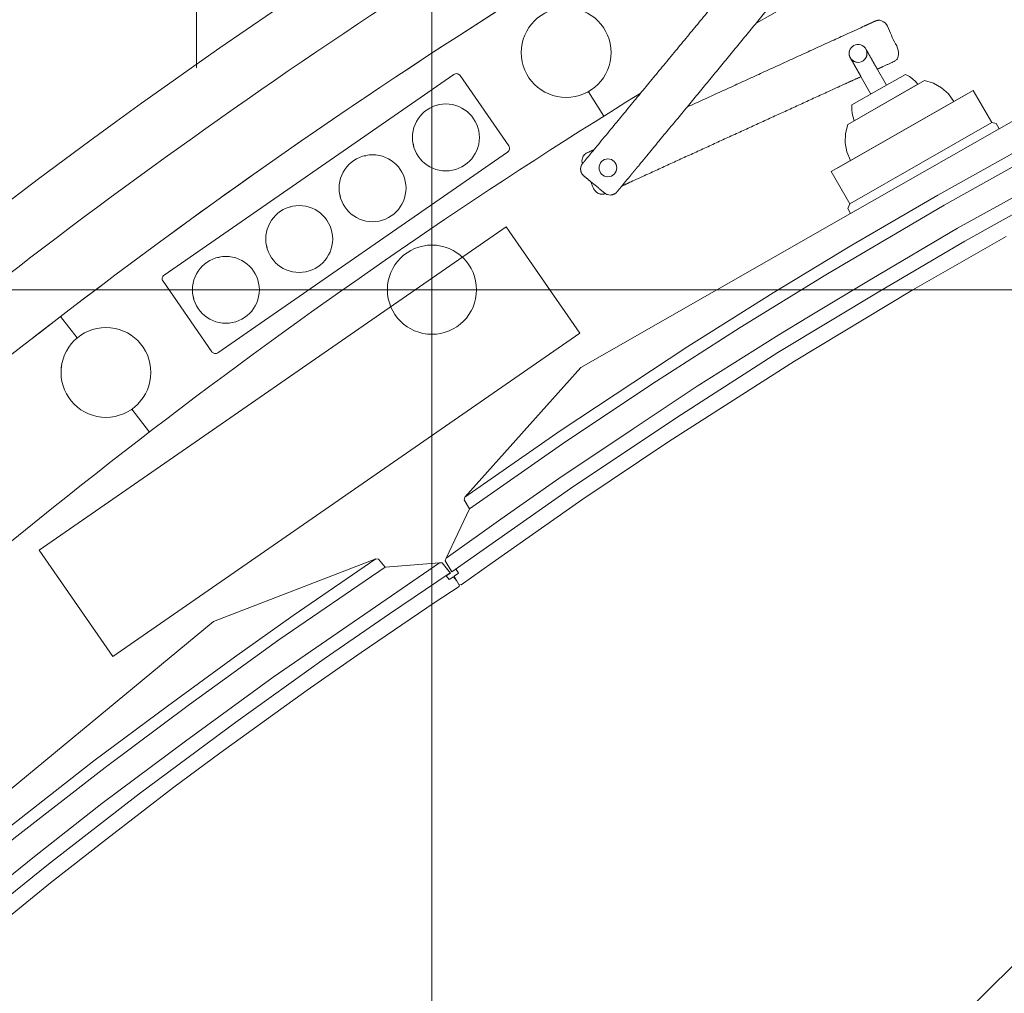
# Model space of a CAD drawing. Header units: metres. Extents: x -45 to 152, y -127 to 99.
# Tile 150 of 256: x -29.819 to -29.157, y -14.998 to -14.343. Entities that reach past the tile are written whole.
import ezdxf

# ---------------------------------------------------------------- set-up
doc = ezdxf.new("R2010")
doc.units = ezdxf.units.M
doc.linetypes.add('Raster 01', pattern=[2, 1, -1])
for name, color, linetype, lineweight in [('036_Bodenbelagarbeiten-350 Doppelbodenelement', 7, 'Continuous', 9), ('_1.35m (3D)', 7, 'Continuous', 9), ('_OG 2 (2D)', 7, 'Continuous', 9)]:
    doc.layers.add(name, color=color, linetype=linetype, lineweight=lineweight)
doc.layers.add('ACTES-Einrichtung Aufsicht.', color=7, linetype='Continuous', lineweight=9, true_color=0xa6a6a6)
doc.layers.add('AV1-Raster', color=7, linetype='Raster 01', lineweight=9, true_color=0xa6a6a6)

# ---------------------------------------------------------------- blocks, each defined once
blk = doc.blocks.new('Group-2')
at = {"layer": 'AV1-Raster'}
for p, q in [((-29.7, -22.95), (-29.7, 1.35)), ((1.35, -14.85), (-40.5, -14.85))]:
    blk.add_line(p, q, dxfattribs=at)
blk = doc.blocks.new('1.35m (3D)')
at = {"layer": 'AV1-Raster', "color": 7}
blk.add_blockref('Group-2', (0, 0), dxfattribs=at)
blk = doc.blocks.new('Group-96')
at = {"color": 255, "transparency": 33554687}
blk.add_wipeout([(-28.76732, -15.18532), (-28.78124, -15.19329), (-28.79513, -15.20132), (-28.80899, -15.20941), (-28.82281, -15.21755), (-28.8366, -15.22575), (-28.85035, -15.23401), (-28.86408, -15.24232), (-28.87777, -15.25068), (-28.97172, -15.31014), (-29.06398, -15.37217), (-29.1545, -15.43674), (-29.24319, -15.50379), (-29.32999, -15.57327), (-29.41483, -15.64513), (-29.49765, -15.71931), (-29.57838, -15.79575), (-29.5855, -15.79935), (-29.59311, -15.80178), (-29.601, -15.80296), (-29.60898, -15.80288), (-29.61684, -15.80152), (-29.62439, -15.79893), (-29.63143, -15.79517), (-29.63779, -15.79034), (-29.63783, -15.7903), (-29.63788, -15.79026), (-29.63793, -15.79021), (-29.63798, -15.79017), (-29.63802, -15.79013), (-29.63807, -15.79009), (-29.63812, -15.79004), (-29.63817, -15.79), (-30.42346, -15.08738), (-30.42998, -15.08014), (-30.43497, -15.07178), (-30.43824, -15.06261), (-30.43968, -15.05299), (-30.43922, -15.04326), (-30.43689, -15.03381), (-30.43277, -15.02499), (-30.42702, -15.01714), (-30.18626, -14.77067), (-29.92671, -14.54408), (-29.64999, -14.33881), (-29.35786, -14.15614), (-29.05215, -13.99723), (-28.73479, -13.86308), (-28.4078, -13.75453), (-28.07321, -13.67228), (-28.07314, -13.67226), (-28.07306, -13.67225), (-28.07299, -13.67223), (-28.07291, -13.67222), (-28.07284, -13.6722), (-28.07276, -13.67219), (-28.07269, -13.67218), (-28.07262, -13.67216), (-28.07322, -13.67228), (-28.06353, -13.67133), (-28.05384, -13.67227), (-28.04452, -13.67507), (-28.03592, -13.67962), (-28.02836, -13.68576), (-28.02214, -13.69324), (-28.01748, -13.70179), (-28.01457, -13.71108), (-27.7987, -14.74251), (-27.7977, -14.7503), (-27.79794, -14.75815), (-27.7994, -14.76588), (-27.80205, -14.77327), (-27.80583, -14.78016), (-27.81064, -14.78638), (-27.81637, -14.79176), (-27.82287, -14.79618), (-27.94594, -14.83146), (-28.06782, -14.87065), (-28.18839, -14.9137), (-28.30752, -14.96058), (-28.4251, -15.01124), (-28.54101, -15.06561), (-28.65512, -15.12366)], dxfattribs=at).dxf.layer = 'ACTES-Einrichtung Aufsicht.'
at = {"layer": 'ACTES-Einrichtung Aufsicht.', "transparency": 33554534, "flags": 128}
blk.add_lwpolyline([(-28.76732, -15.18532, 0.008083), (-28.87777, -15.25068, 0.055453), (-29.57838, -15.79575, -0.330906), (-29.63779, -15.79034, 0.002569), (-29.63817, -15.79), (-30.42346, -15.08738, -0.41107), (-30.42702, -15.01714, -0.160224), (-28.07321, -13.67228, -0.00305), (-28.07262, -13.67216), (-28.07322, -13.67228, -0.411112), (-28.01457, -13.71108), (-27.7987, -14.74251, -0.325472), (-27.82287, -14.79618, 0.063875)], format="xyb", close=True, dxfattribs=at)
at = {"color": 255, "transparency": 33554559}
for points in [[(-30.04141, -14.75136), (-30.04849, -14.75787), (-30.05279, -14.76178), (-30.05707, -14.76569), (-30.06136, -14.76961), (-30.06563, -14.77353), (-30.0699, -14.77746), (-30.07417, -14.7814), (-30.07843, -14.78534), (-30.08268, -14.78929), (-30.08481, -14.78622), (-30.11204, -14.75692), (-30.04547, -14.69639), (-29.97758, -14.63733), (-29.90842, -14.57979), (-29.838, -14.52378), (-29.76637, -14.46933), (-29.69355, -14.41647), (-29.61959, -14.36522), (-29.54453, -14.31561), (-29.41618, -14.23613), (-29.28499, -14.16143), (-29.15113, -14.09163), (-29.01478, -14.02682), (-28.87614, -13.96708), (-28.73539, -13.9125), (-28.59271, -13.86315), (-28.44832, -13.81909), (-28.43726, -13.85789), (-28.43586, -13.86098), (-28.54691, -13.89436), (-28.65697, -13.93091), (-28.76593, -13.9706), (-28.87371, -14.01339), (-28.98022, -14.05925), (-29.08538, -14.10814), (-29.18909, -14.16002), (-29.29127, -14.21485), (-29.29196, -14.21484), (-29.31421, -14.22768), (-29.33799, -14.24119), (-29.36169, -14.25487), (-29.38529, -14.2687), (-29.40879, -14.28269), (-29.43221, -14.29685), (-29.45552, -14.31116), (-29.47874, -14.32562), (-29.50186, -14.34025), (-29.56775, -14.38314), (-29.63279, -14.4273), (-29.69697, -14.47272), (-29.76024, -14.51937), (-29.82261, -14.56724), (-29.88403, -14.61632), (-29.94448, -14.66658), (-30.00395, -14.718), (-30.00397, -14.71796), (-30.04144, -14.75133)], [(-29.44425, -15.27), (-29.10219, -14.93143), (-28.97134, -15.06363), (-29.3134, -15.4022)]]:
    blk.add_wipeout(points, dxfattribs=at).dxf.layer = 'ACTES-Einrichtung Aufsicht.'
at = {"layer": 'ACTES-Einrichtung Aufsicht.', "flags": 128}
blk.add_lwpolyline([(-30.04141, -14.75136), (-30.04849, -14.75787, 0.002867), (-30.08268, -14.78929), (-30.08481, -14.78622), (-30.11204, -14.75692, -0.044027), (-29.54453, -14.31561, -0.073959), (-28.44832, -13.81909), (-28.43726, -13.85789), (-28.43586, -13.86098, 0.057345), (-29.29127, -14.21485), (-29.29196, -14.21484), (-29.31421, -14.22768, 0.013514), (-29.50186, -14.34025, 0.038853), (-30.00395, -14.718), (-30.00397, -14.71796), (-30.04144, -14.75133)], format="xyb", close=True, dxfattribs=at)
blk.add_lwpolyline([(-29.44425, -15.27), (-29.10219, -14.93143), (-28.97134, -15.06363), (-29.3134, -15.4022)], close=True, dxfattribs=at)
at = {"color": 255, "transparency": 33554559}
blk.add_wipeout([(-29.29196, -14.21484), (-29.29127, -14.21485), (-29.18909, -14.16002), (-29.08538, -14.10814), (-28.98022, -14.05925), (-28.87371, -14.01339), (-28.76593, -13.9706), (-28.65697, -13.93091), (-28.54691, -13.89436), (-28.43586, -13.86098), (-28.40899, -13.95523), (-28.51965, -13.98853), (-28.62929, -14.02505), (-28.73781, -14.06476), (-28.84512, -14.10763), (-28.95114, -14.15362), (-29.05576, -14.20269), (-29.15891, -14.25479), (-29.26048, -14.3099), (-29.27062, -14.31561), (-29.32313, -14.34559), (-29.40082, -14.39255), (-29.48257, -14.4444), (-29.56303, -14.49823), (-29.64215, -14.55401), (-29.71988, -14.61172), (-29.79617, -14.67132), (-29.87097, -14.73277), (-29.94425, -14.79603), (-30.01596, -14.86106), (-30.02788, -14.84824), (-30.02787, -14.84824), (-30.08258, -14.78919), (-30.04141, -14.75136), (-30.00393, -14.71804), (-30.00393, -14.71803), (-30.00393, -14.71803), (-30.00394, -14.71802), (-30.00394, -14.71802), (-30.00394, -14.71801), (-30.00394, -14.71801), (-30.00395, -14.71801), (-30.00395, -14.718), (-29.92599, -14.65099), (-29.84635, -14.58599), (-29.76509, -14.52302), (-29.68226, -14.46214), (-29.5979, -14.40338), (-29.51209, -14.34678), (-29.42486, -14.29238), (-29.33628, -14.24021), (-29.31421, -14.22768)], dxfattribs=at).dxf.layer = 'ACTES-Einrichtung Aufsicht.'
at = {"layer": 'ACTES-Einrichtung Aufsicht.'}
blk.add_line((-29.43632, -14.39183), (-29.42602, -14.40824), dxfattribs=at)
at = {"layer": 'ACTES-Einrichtung Aufsicht.', "flags": 128}
blk.add_lwpolyline([(-29.29196, -14.21484), (-29.29127, -14.21485, -0.057345), (-28.43586, -13.86098), (-28.40899, -13.95523, 0.058565), (-29.26048, -14.3099), (-29.27062, -14.31561), (-29.32313, -14.34559), (-29.40082, -14.39255, 0.049045), (-30.01596, -14.86106), (-30.02788, -14.84824), (-30.02787, -14.84824), (-30.08258, -14.78919), (-30.04141, -14.75136), (-30.00393, -14.71804, 0.000416), (-30.00395, -14.718, -0.050823), (-29.33628, -14.24021), (-29.31421, -14.22768)], format="xyb", close=True, dxfattribs=at)
at = {"color": 255, "transparency": 33554559}
for points in [[(-29.42746, -14.34705), (-29.42137, -14.36935), (-29.43283, -14.38943), (-29.45512, -14.39553), (-29.4752, -14.38407), (-29.4813, -14.36177), (-29.46984, -14.34169), (-29.44754, -14.3356)], [(-29.7562, -14.77163), (-29.80573, -14.70011), (-29.4917, -14.48261), (-29.44216, -14.55414)]]:
    blk.add_wipeout(points, dxfattribs=at).dxf.layer = 'ACTES-Einrichtung Aufsicht.'
at = {"layer": 'ACTES-Einrichtung Aufsicht.'}
blk.add_line((-29.74345, -14.60536), (-29.73165, -14.62073), dxfattribs=at)
at = {"layer": 'ACTES-Einrichtung Aufsicht.', "flags": 128}
blk.add_lwpolyline([(-29.7562, -14.77163), (-29.80573, -14.70011), (-29.4917, -14.48261), (-29.44216, -14.55414)], close=True, dxfattribs=at)
at = {"layer": 'ACTES-Einrichtung Aufsicht.'}
blk.add_circle((-29.45133, -14.36556), 0.0302, dxfattribs=at)
at = {"color": 255, "transparency": 33554559}
for points in [[(-29.43505, -14.4521), (-29.44041, -14.44027), (-29.44046, -14.44011), (-29.44051, -14.43994), (-29.44055, -14.43977), (-29.44059, -14.4396), (-29.44062, -14.43943), (-29.44065, -14.43926), (-29.44068, -14.43909), (-29.44069, -14.43892), (-29.4407, -14.43881), (-29.44071, -14.43871), (-29.44071, -14.43861), (-29.44072, -14.4385), (-29.44072, -14.4384), (-29.44072, -14.43829), (-29.44071, -14.43819), (-29.44071, -14.43808), (-29.4407, -14.43797), (-29.44069, -14.43787), (-29.44069, -14.43777), (-29.44068, -14.43768), (-29.44066, -14.43758), (-29.44065, -14.43749), (-29.44064, -14.43741), (-29.44062, -14.43732), (-29.44061, -14.43724), (-29.44059, -14.43716), (-29.44057, -14.43709), (-29.44056, -14.43702), (-29.44054, -14.43695), (-29.44052, -14.43688), (-29.44051, -14.43681), (-29.44049, -14.43675), (-29.44047, -14.43669), (-29.44046, -14.43663), (-29.44044, -14.43658), (-29.44042, -14.43652), (-29.4404, -14.43646), (-29.44038, -14.4364), (-29.44036, -14.43635), (-29.44034, -14.43629), (-29.44033, -14.43625), (-29.44031, -14.43622), (-29.4403, -14.43618), (-29.44029, -14.43615), (-29.44027, -14.43612), (-29.44026, -14.43608), (-29.44024, -14.43605), (-29.44023, -14.43601), (-29.44021, -14.43598), (-29.4402, -14.43595), (-29.44019, -14.43592), (-29.44017, -14.43589), (-29.44016, -14.43586), (-29.44015, -14.43583), (-29.44013, -14.43581), (-29.44012, -14.43578), (-29.44011, -14.43576), (-29.4401, -14.43573), (-29.44009, -14.43571), (-29.44008, -14.43569), (-29.44007, -14.43567), (-29.44006, -14.43565), (-29.44005, -14.43563), (-29.44004, -14.43561), (-29.44003, -14.4356), (-29.44002, -14.43558), (-29.44001, -14.43556), (-29.44, -14.43554), (-29.43999, -14.43553), (-29.43998, -14.43551), (-29.43997, -14.43549), (-29.43996, -14.43547), (-29.43991, -14.43538), (-29.43985, -14.43528), (-29.43979, -14.43518), (-29.43973, -14.43509), (-29.43967, -14.43499), (-29.4396, -14.4349), (-29.43954, -14.43481), (-29.43947, -14.43472), (-29.4394, -14.43463), (-29.43932, -14.43454), (-29.43925, -14.43445), (-29.43917, -14.43437), (-29.43909, -14.43428), (-29.43901, -14.4342), (-29.43893, -14.43411), (-29.43884, -14.43403), (-29.43875, -14.43395), (-29.43866, -14.43386), (-29.43857, -14.43379), (-29.43848, -14.43371), (-29.43838, -14.43363), (-29.43828, -14.43356), (-29.43818, -14.43348), (-29.43807, -14.43341), (-29.43797, -14.43335), (-29.43788, -14.43328), (-29.43779, -14.43323), (-29.43771, -14.43318), (-29.43763, -14.43313), (-29.43756, -14.43309), (-29.4375, -14.43306), (-29.43744, -14.43303), (-29.43722, -14.43293), (-29.43721, -14.43293), (-29.43262, -14.43083), (-29.24349, -14.34437), (-29.24348, -14.34437), (-29.24326, -14.34427), (-29.24321, -14.34424), (-29.24314, -14.34422), (-29.24306, -14.34419), (-29.24298, -14.34416), (-29.24289, -14.34413), (-29.24279, -14.3441), (-29.24268, -14.34407), (-29.24256, -14.34404), (-29.24244, -14.344), (-29.24232, -14.34397), (-29.2422, -14.34395), (-29.24208, -14.34392), (-29.24195, -14.3439), (-29.24183, -14.34389), (-29.24171, -14.34387), (-29.24159, -14.34386), (-29.24147, -14.34385), (-29.24136, -14.34384), (-29.24124, -14.34383), (-29.24112, -14.34383), (-29.241, -14.34383), (-29.24089, -14.34383), (-29.24077, -14.34383), (-29.24066, -14.34384), (-29.24055, -14.34385), (-29.24044, -14.34386), (-29.24032, -14.34387), (-29.24021, -14.34388), (-29.2401, -14.3439), (-29.23999, -14.34391), (-29.23988, -14.34393), (-29.23977, -14.34396), (-29.23975, -14.34396), (-29.23973, -14.34396), (-29.23971, -14.34397), (-29.23969, -14.34397), (-29.23967, -14.34398), (-29.23965, -14.34398), (-29.23963, -14.34399), (-29.23961, -14.34399), (-29.23959, -14.344), (-29.23957, -14.344), (-29.23955, -14.34401), (-29.23953, -14.34401), (-29.23951, -14.34402), (-29.23948, -14.34402), (-29.23946, -14.34403), (-29.23943, -14.34404), (-29.2394, -14.34404), (-29.23938, -14.34405), (-29.23935, -14.34406), (-29.23932, -14.34407), (-29.23928, -14.34408), (-29.23925, -14.34409), (-29.23922, -14.3441), (-29.23919, -14.34411), (-29.23915, -14.34412), (-29.23912, -14.34413), (-29.23908, -14.34414), (-29.23905, -14.34416), (-29.23901, -14.34417), (-29.23897, -14.34418), (-29.23894, -14.34419), (-29.2389, -14.34421), (-29.23885, -14.34423), (-29.23879, -14.34425), (-29.23874, -14.34427), (-29.23868, -14.3443), (-29.23862, -14.34432), (-29.23857, -14.34434), (-29.23851, -14.34437), (-29.23845, -14.34439), (-29.2384, -14.34442), (-29.23834, -14.34445), (-29.23828, -14.34448), (-29.23821, -14.34452), (-29.23815, -14.34455), (-29.23808, -14.34459), (-29.23801, -14.34463), (-29.23794, -14.34467), (-29.23786, -14.34471), (-29.23779, -14.34476), (-29.23771, -14.34481), (-29.23763, -14.34486), (-29.23755, -14.34491), (-29.23747, -14.34497), (-29.23739, -14.34503), (-29.23731, -14.3451), (-29.23722, -14.34516), (-29.23714, -14.34523), (-29.23706, -14.3453), (-29.23698, -14.34537), (-29.23691, -14.34544), (-29.23683, -14.34551), (-29.23676, -14.34558), (-29.23669, -14.34566), (-29.23651, -14.34584), (-29.23635, -14.34604), (-29.23619, -14.34624), (-29.23604, -14.34645), (-29.2359, -14.34666), (-29.23577, -14.34688), (-29.23565, -14.3471), (-29.23554, -14.34733), (-29.22806, -14.3637), (-29.22796, -14.36394), (-29.22787, -14.36418), (-29.22779, -14.36442), (-29.22771, -14.36466), (-29.22765, -14.36491), (-29.22761, -14.36516), (-29.22757, -14.36541), (-29.22754, -14.36567), (-29.22753, -14.36577), (-29.22752, -14.36587), (-29.22752, -14.36598), (-29.22752, -14.36608), (-29.22752, -14.36619), (-29.22752, -14.36629), (-29.22752, -14.3664), (-29.22752, -14.3665), (-29.22753, -14.36661), (-29.22754, -14.36671), (-29.22755, -14.36681), (-29.22756, -14.36691), (-29.22757, -14.367), (-29.22758, -14.36709), (-29.22759, -14.36718), (-29.22761, -14.36726), (-29.22762, -14.36734), (-29.22764, -14.36742), (-29.22766, -14.36749), (-29.22767, -14.36757), (-29.22769, -14.36764), (-29.22771, -14.3677), (-29.22772, -14.36777), (-29.22774, -14.36783), (-29.22776, -14.36789), (-29.22778, -14.36795), (-29.22779, -14.36801), (-29.22781, -14.36807), (-29.22783, -14.36812), (-29.22785, -14.36818), (-29.22787, -14.36824), (-29.22789, -14.36829), (-29.22791, -14.36833), (-29.22792, -14.36836), (-29.22793, -14.3684), (-29.22795, -14.36843), (-29.22796, -14.36847), (-29.22797, -14.3685), (-29.22799, -14.36854), (-29.228, -14.36857), (-29.22802, -14.3686), (-29.22803, -14.36863), (-29.22805, -14.36867), (-29.22806, -14.36869), (-29.22807, -14.36872), (-29.22808, -14.36875), (-29.2281, -14.36878), (-29.22811, -14.3688), (-29.22812, -14.36883), (-29.22813, -14.36885), (-29.22814, -14.36887), (-29.22815, -14.36889), (-29.22816, -14.36891), (-29.22817, -14.36893), (-29.22818, -14.36895), (-29.22819, -14.36897), (-29.2282, -14.36899), (-29.22821, -14.36901), (-29.22822, -14.36902), (-29.22823, -14.36904), (-29.22824, -14.36906), (-29.22825, -14.36907), (-29.22826, -14.36909), (-29.22827, -14.36911), (-29.22832, -14.36921), (-29.22838, -14.3693), (-29.22844, -14.3694), (-29.2285, -14.36949), (-29.22856, -14.36959), (-29.22863, -14.36968), (-29.2287, -14.36977), (-29.22876, -14.36986), (-29.22883, -14.36995), (-29.22891, -14.37004), (-29.22898, -14.37013), (-29.22906, -14.37022), (-29.22914, -14.3703), (-29.22922, -14.37039), (-29.2293, -14.37047), (-29.22939, -14.37056), (-29.22948, -14.37064), (-29.22957, -14.37072), (-29.22966, -14.3708), (-29.22975, -14.37088), (-29.22985, -14.37095), (-29.22995, -14.37103), (-29.23005, -14.3711), (-29.23016, -14.37117), (-29.23026, -14.37124), (-29.23035, -14.3713), (-29.23044, -14.37136), (-29.23053, -14.37141), (-29.2306, -14.37145), (-29.23067, -14.37149), (-29.23074, -14.37152), (-29.23079, -14.37155), (-29.23101, -14.37165), (-29.23102, -14.37166), (-29.24204, -14.37669), (-29.24978, -14.36315), (-29.25021, -14.36249), (-29.25073, -14.3619), (-29.25132, -14.36138), (-29.25197, -14.36094), (-29.25267, -14.36059), (-29.25341, -14.36033), (-29.25418, -14.36018), (-29.25575, -14.36017), (-29.25652, -14.36032), (-29.25726, -14.36057), (-29.25797, -14.36091), (-29.25862, -14.36134), (-29.25921, -14.36186), (-29.25973, -14.36245), (-29.26052, -14.3638), (-29.26078, -14.36454), (-29.26094, -14.36531), (-29.26099, -14.36609), (-29.26094, -14.36688), (-29.26079, -14.36765), (-29.26055, -14.36839), (-29.2602, -14.3691), (-29.253, -14.3817), (-29.41387, -14.45524), (-29.41386, -14.45523), (-29.42502, -14.46033), (-29.42511, -14.46037), (-29.42521, -14.4604), (-29.42531, -14.46044), (-29.42541, -14.46047), (-29.42551, -14.4605), (-29.42561, -14.46053), (-29.42571, -14.46056), (-29.42582, -14.46058), (-29.42592, -14.46061), (-29.42603, -14.46063), (-29.42613, -14.46065), (-29.42624, -14.46067), (-29.42635, -14.46069), (-29.42646, -14.4607), (-29.42657, -14.46072), (-29.42668, -14.46073), (-29.42679, -14.46074), (-29.4269, -14.46075), (-29.42701, -14.46075), (-29.42712, -14.46075), (-29.42723, -14.46075), (-29.42735, -14.46075), (-29.42746, -14.46075), (-29.42757, -14.46074), (-29.42768, -14.46074), (-29.4278, -14.46073), (-29.42791, -14.46072), (-29.42802, -14.4607), (-29.42813, -14.46069), (-29.42824, -14.46067), (-29.42835, -14.46065), (-29.42847, -14.46063), (-29.42848, -14.46062), (-29.4285, -14.46062), (-29.42852, -14.46061), (-29.42854, -14.46061), (-29.42856, -14.46061), (-29.42858, -14.4606), (-29.4286, -14.4606), (-29.42862, -14.46059), (-29.42864, -14.46059), (-29.42866, -14.46058), (-29.42868, -14.46058), (-29.4287, -14.46057), (-29.42873, -14.46057), (-29.42875, -14.46056), (-29.42878, -14.46055), (-29.4288, -14.46055), (-29.42883, -14.46054), (-29.42886, -14.46053), (-29.42889, -14.46052), (-29.42892, -14.46051), (-29.42895, -14.4605), (-29.42898, -14.4605), (-29.42901, -14.46048), (-29.42905, -14.46047), (-29.42908, -14.46046), (-29.42912, -14.46045), (-29.42915, -14.46044), (-29.42919, -14.46043), (-29.42922, -14.46042), (-29.42926, -14.4604), (-29.42929, -14.46039), (-29.42933, -14.46038), (-29.42938, -14.46036), (-29.42944, -14.46033), (-29.4295, -14.46031), (-29.42955, -14.46029), (-29.42961, -14.46026), (-29.42966, -14.46024), (-29.42972, -14.46021), (-29.42978, -14.46019), (-29.42983, -14.46016), (-29.42989, -14.46013), (-29.42996, -14.4601), (-29.43002, -14.46007), (-29.43009, -14.46003), (-29.43015, -14.46), (-29.43022, -14.45996), (-29.4303, -14.45992), (-29.43037, -14.45987), (-29.43044, -14.45983), (-29.43052, -14.45978), (-29.4306, -14.45972), (-29.43068, -14.45967), (-29.43076, -14.45961), (-29.43084, -14.45955), (-29.43092, -14.45948), (-29.43101, -14.45942), (-29.43109, -14.45935), (-29.43117, -14.45928), (-29.43125, -14.45921), (-29.43132, -14.45914), (-29.4314, -14.45907), (-29.43147, -14.459), (-29.43155, -14.45893), (-29.43172, -14.45874), (-29.43188, -14.45854), (-29.43204, -14.45834), (-29.43219, -14.45814), (-29.43233, -14.45792), (-29.43246, -14.4577), (-29.43258, -14.45748), (-29.43269, -14.45725)], [(-29.68552, -14.56745), (-29.49069, -14.43251), (-29.49024, -14.43213), (-29.48987, -14.43167), (-29.48961, -14.43115), (-29.48944, -14.43058), (-29.4894, -14.43), (-29.48946, -14.42941), (-29.48964, -14.42885), (-29.48993, -14.42834), (-29.52273, -14.38098), (-29.52311, -14.38054), (-29.52357, -14.38017), (-29.52409, -14.3799), (-29.52466, -14.37974), (-29.52524, -14.37969), (-29.52583, -14.37976), (-29.52639, -14.37994), (-29.5269, -14.38023), (-29.72173, -14.51517), (-29.72218, -14.51555), (-29.72255, -14.51601), (-29.72282, -14.51653), (-29.72298, -14.5171), (-29.72303, -14.51768), (-29.72296, -14.51827), (-29.72278, -14.51883), (-29.72249, -14.51934), (-29.6897, -14.56669), (-29.68932, -14.56714), (-29.68886, -14.56751), (-29.68833, -14.56777), (-29.68777, -14.56794), (-29.68718, -14.56798), (-29.6866, -14.56792), (-29.68604, -14.56774)], [(-29.73687, -14.56227), (-29.73092, -14.58461), (-29.74251, -14.60462), (-29.76486, -14.61057), (-29.78486, -14.59897), (-29.79081, -14.57663), (-29.77921, -14.55662), (-29.75687, -14.55068)], [(-30.09933, -15.08741), (-30.16132, -15.18665), (-30.16152, -15.18837), (-30.15706, -15.19377), (-30.16685, -15.22917), (-30.16702, -15.23094), (-30.16135, -15.23759), (-30.15904, -15.23521), (-30.15695, -15.23774), (-30.15936, -15.24022), (-30.15522, -15.24517), (-30.15377, -15.2452), (-30.13578, -15.22689), (-30.08347, -15.17503), (-30.03262, -15.12638), (-29.9586, -15.05875), (-29.88825, -14.99769), (-29.8326, -14.9518), (-29.79822, -14.9238), (-29.76057, -14.89446), (-29.71512, -14.85956), (-29.68419, -14.83656), (-29.62561, -14.79434), (-29.58928, -14.76899), (-29.53945, -14.73522), (-29.52336, -14.72456), (-29.52304, -14.72302), (-29.52711, -14.71805), (-29.52999, -14.71995), (-29.53208, -14.71742), (-29.52919, -14.71552), (-29.53478, -14.70875), (-29.53649, -14.70857), (-29.57315, -14.71152), (-29.57757, -14.70617), (-29.57934, -14.706), (-29.6885, -14.74811), (-29.84958, -14.88115), (-29.93825, -14.95438)]]:
    blk.add_wipeout(points, dxfattribs=at).dxf.layer = 'ACTES-Einrichtung Aufsicht.'
at = {"layer": 'ACTES-Einrichtung Aufsicht.'}
blk.add_line((-29.78026, -14.55741), (-29.79133, -14.54299), dxfattribs=at)
at = {"layer": 'ACTES-Einrichtung Aufsicht.', "flags": 128}
for points in [[(-29.24978, -14.36315, -0.999984), (-29.2602, -14.3691), (-29.24632, -14.39341), (-29.2359, -14.38746), (-29.24978, -14.36315)], [(-29.68552, -14.56745), (-29.49069, -14.43251, 0.414214), (-29.48993, -14.42834), (-29.52273, -14.38098, 0.414214), (-29.5269, -14.38023), (-29.72173, -14.51517, 0.414214), (-29.72249, -14.51934), (-29.6897, -14.56669, 0.414214)]]:
    blk.add_lwpolyline(points, format="xyb", close=True, dxfattribs=at)
blk.add_lwpolyline([(-29.16013, -14.41674), (-29.16211, -14.41327), (-29.16508, -14.41266), (-29.2606, -14.46721), (-29.26198, -14.4703), (-29.26, -14.47377), (-29.16013, -14.41674)], close=True, dxfattribs=at)
blk.add_lwpolyline([(-29.8326, -14.9518), (-29.79822, -14.9238), (-29.76057, -14.89446), (-29.71512, -14.85956), (-29.68419, -14.83656), (-29.62561, -14.79434), (-29.58928, -14.76899), (-29.53945, -14.73522), (-29.52336, -14.72456), (-29.52304, -14.72302), (-29.52711, -14.71805), (-29.52999, -14.71995), (-29.53208, -14.71742), (-29.52919, -14.71552), (-29.53478, -14.70875), (-29.53649, -14.70857), (-29.57315, -14.71152), (-29.57757, -14.70617), (-29.57934, -14.706), (-29.6885, -14.74811), (-29.84958, -14.88115)], dxfattribs=at)
at = {"layer": 'ACTES-Einrichtung Aufsicht.'}
blk.add_circle((-29.76086, -14.58062), 0.03021, dxfattribs=at)
blk.add_rational_spline([(-29.43505, -14.4521), (-29.43773, -14.44618), (-29.44041, -14.44027), (-29.44063, -14.43961), (-29.44069, -14.43892), (-29.44073, -14.43851), (-29.44069, -14.43765), (-29.44056, -14.43699), (-29.44042, -14.43651), (-29.44034, -14.43629), (-29.44029, -14.43615), (-29.44017, -14.43588), (-29.44007, -14.43568), (-29.44, -14.43554), (-29.43996, -14.43547), (-29.43974, -14.43508), (-29.43919, -14.43436), (-29.4385, -14.43369), (-29.43765, -14.43313), (-29.43733, -14.43298), (-29.43722, -14.43293), (-29.43722, -14.43293), (-29.43721, -14.43293), (-29.43491, -14.43188), (-29.43262, -14.43083), (-29.33805, -14.3876), (-29.24349, -14.34437), (-29.24349, -14.34437), (-29.24348, -14.34437), (-29.24337, -14.34432), (-29.24305, -14.34417), (-29.24207, -14.3439), (-29.24111, -14.34381), (-29.24021, -14.34386), (-29.23977, -14.34396), (-29.23969, -14.34397), (-29.23954, -14.34401), (-29.23932, -14.34406), (-29.23905, -14.34415), (-29.2389, -14.34421), (-29.23868, -14.34429), (-29.23823, -14.3445), (-29.23765, -14.34484), (-29.23697, -14.34536), (-29.23669, -14.34566), (-29.23597, -14.3464), (-29.23554, -14.34733), (-29.2318, -14.35552), (-29.22806, -14.3637), (-29.22763, -14.36464), (-29.22754, -14.36567), (-29.2275, -14.36608), (-29.22754, -14.36693), (-29.22767, -14.36759), (-29.22781, -14.36807), (-29.22789, -14.36829), (-29.22795, -14.36844), (-29.22806, -14.3687), (-29.22816, -14.3689), (-29.22823, -14.36904), (-29.22827, -14.36911), (-29.22849, -14.3695), (-29.22904, -14.37022), (-29.22974, -14.37089), (-29.23058, -14.37145), (-29.2309, -14.3716), (-29.23101, -14.37165), (-29.23102, -14.37165), (-29.23102, -14.37166), (-29.23653, -14.37418), (-29.24204, -14.37669), (-29.24591, -14.36992), (-29.24978, -14.36315), (-29.2515, -14.36014), (-29.25496, -14.36012), (-29.25843, -14.3601), (-29.26017, -14.3631), (-29.26192, -14.36609), (-29.2602, -14.3691), (-29.2566, -14.3754), (-29.253, -14.3817), (-29.33344, -14.41847), (-29.41387, -14.45524), (-29.41387, -14.45524), (-29.41386, -14.45523), (-29.41944, -14.45778), (-29.42502, -14.46033), (-29.4254, -14.46048), (-29.42624, -14.46069), (-29.42712, -14.46077), (-29.42802, -14.46072), (-29.42847, -14.46063), (-29.42854, -14.46061), (-29.4287, -14.46057), (-29.42891, -14.46052), (-29.42919, -14.46043), (-29.42933, -14.46038), (-29.42955, -14.46029), (-29.43, -14.46008), (-29.43059, -14.45975), (-29.43126, -14.45922), (-29.43155, -14.45893), (-29.43226, -14.45819), (-29.43269, -14.45725), (-29.43387, -14.45467), (-29.43505, -14.4521)], [1, 1, 1, 0.99333317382, 1, 1, 1, 1, 1, 1, 1, 1, 1, 1, 1, 1, 1, 1, 1, 1, 1, 1, 1, 1, 1, 1, 1, 1, 1, 1, 1, 1, 1, 1, 1, 1, 1, 1, 1, 1, 1, 1, 1, 1, 1, 0.985598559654, 1, 1, 1, 0.985598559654, 1, 1, 1, 1, 1, 1, 1, 1, 1, 1, 1, 1, 1, 1, 1, 1, 1, 1, 1, 1, 1, 1, 1, 0.866022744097, 1, 0.866022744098, 1, 0.866022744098, 1, 1, 1, 1, 1, 1, 1, 1, 1, 1, 1, 1, 1, 1, 1, 1, 1, 1, 1, 1, 1, 1, 1, 1, 0.985598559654, 1, 1, 1], degree=2, knots=[0, 0, 0, 0.004254, 0.004254, 0.004707, 0.004707, 0.004977, 0.005247, 0.005516, 0.005786, 0.005786, 0.005957, 0.006128, 0.006299, 0.00647, 0.00647, 0.007448, 0.008425, 0.009402, 0.010379, 0.010878, 0.010878, 0.010898, 0.010898, 0.021336, 0.021336, 0.450963, 0.450963, 0.450982, 0.450982, 0.451481, 0.452458, 0.453436, 0.454413, 0.45539, 0.45539, 0.455561, 0.455732, 0.455903, 0.456074, 0.456074, 0.456344, 0.456614, 0.456884, 0.457153, 0.457153, 0.457818, 0.457818, 0.463715, 0.463715, 0.46438, 0.46438, 0.46465, 0.46492, 0.465189, 0.465459, 0.465459, 0.46563, 0.465801, 0.465972, 0.466144, 0.466144, 0.467121, 0.468098, 0.469075, 0.470052, 0.470551, 0.470551, 0.470571, 0.470571, 0.495613, 0.495613, 0.527849, 0.527849, 0.540245, 0.540245, 0.552642, 0.552642, 0.565038, 0.565038, 0.595034, 0.595034, 0.960479, 0.960479, 0.960516, 0.960516, 0.985858, 0.985858, 0.987545, 0.989232, 0.990918, 0.992605, 0.992605, 0.9929, 0.993195, 0.993491, 0.993786, 0.993786, 0.994251, 0.994717, 0.995183, 0.995648, 0.995648, 0.996795, 0.996795, 1, 1, 1], dxfattribs=at)
at = {"color": 255, "transparency": 33554559}
for points in [[(-29.28959, -14.30183), (-29.28956, -14.30189), (-29.28952, -14.30195), (-29.28947, -14.30201), (-29.28942, -14.30208), (-29.28937, -14.30216), (-29.2893, -14.30225), (-29.28923, -14.30233), (-29.28915, -14.30243), (-29.28907, -14.30253), (-29.28899, -14.30262), (-29.28891, -14.30271), (-29.28883, -14.3028), (-29.28874, -14.30289), (-29.28865, -14.30298), (-29.28856, -14.30306), (-29.28847, -14.30314), (-29.28846, -14.30315), (-29.28845, -14.30316), (-29.28843, -14.30318), (-29.28842, -14.30319), (-29.28841, -14.3032), (-29.28839, -14.30321), (-29.28838, -14.30322), (-29.28837, -14.30323), (-29.41709, -14.45914), (-29.4171, -14.45915), (-29.41725, -14.45933), (-29.41729, -14.45938), (-29.41734, -14.45943), (-29.4174, -14.45949), (-29.41746, -14.45955), (-29.41753, -14.45962), (-29.41761, -14.45969), (-29.41769, -14.45977), (-29.41778, -14.45985), (-29.41788, -14.45993), (-29.41797, -14.46001), (-29.41807, -14.46009), (-29.41817, -14.46016), (-29.41827, -14.46023), (-29.41837, -14.4603), (-29.41847, -14.46037), (-29.41857, -14.46043), (-29.41868, -14.46049), (-29.41878, -14.46055), (-29.41888, -14.46061), (-29.41899, -14.46066), (-29.41909, -14.46071), (-29.4192, -14.46076), (-29.4193, -14.46081), (-29.4194, -14.46086), (-29.41951, -14.4609), (-29.41961, -14.46094), (-29.41972, -14.46098), (-29.41983, -14.46101), (-29.41994, -14.46105), (-29.42004, -14.46108), (-29.42015, -14.46111), (-29.42026, -14.46114), (-29.42028, -14.46115), (-29.4203, -14.46115), (-29.42032, -14.46116), (-29.42034, -14.46116), (-29.42036, -14.46116), (-29.42038, -14.46117), (-29.42039, -14.46117), (-29.42041, -14.46118), (-29.42043, -14.46118), (-29.42045, -14.46119), (-29.42048, -14.46119), (-29.4205, -14.4612), (-29.42052, -14.4612), (-29.42055, -14.46121), (-29.42057, -14.46121), (-29.4206, -14.46122), (-29.42063, -14.46122), (-29.42065, -14.46123), (-29.42068, -14.46123), (-29.42071, -14.46124), (-29.42075, -14.46124), (-29.42078, -14.46125), (-29.42081, -14.46125), (-29.42085, -14.46126), (-29.42089, -14.46126), (-29.42092, -14.46127), (-29.42096, -14.46127), (-29.421, -14.46128), (-29.42103, -14.46128), (-29.42107, -14.46129), (-29.42111, -14.46129), (-29.42115, -14.46129), (-29.42121, -14.4613), (-29.42127, -14.4613), (-29.42133, -14.46131), (-29.42139, -14.46131), (-29.42145, -14.46131), (-29.42151, -14.46132), (-29.42157, -14.46132), (-29.42163, -14.46132), (-29.4217, -14.46132), (-29.42176, -14.46132), (-29.42183, -14.46132), (-29.4219, -14.46132), (-29.42198, -14.46131), (-29.42205, -14.46131), (-29.42213, -14.46131), (-29.42222, -14.4613), (-29.4223, -14.46129), (-29.42239, -14.46128), (-29.42248, -14.46127), (-29.42257, -14.46126), (-29.42267, -14.46124), (-29.42277, -14.46123), (-29.42287, -14.46121), (-29.42297, -14.46119), (-29.42307, -14.46116), (-29.42318, -14.46114), (-29.42328, -14.46111), (-29.42338, -14.46108), (-29.42348, -14.46105), (-29.42358, -14.46102), (-29.42368, -14.46099), (-29.42378, -14.46096), (-29.42394, -14.46089), (-29.4241, -14.46083), (-29.42426, -14.46076), (-29.42441, -14.46068), (-29.42457, -14.4606), (-29.42472, -14.46051), (-29.42487, -14.46042), (-29.42502, -14.46033), (-29.43505, -14.4521), (-29.43942, -14.44849), (-29.43961, -14.44832), (-29.4398, -14.44815), (-29.43997, -14.44796), (-29.44014, -14.44777), (-29.44031, -14.44758), (-29.44046, -14.44737), (-29.4406, -14.44716), (-29.44074, -14.44695), (-29.44079, -14.44686), (-29.44084, -14.44677), (-29.44089, -14.44668), (-29.44094, -14.44659), (-29.44099, -14.44649), (-29.44103, -14.4464), (-29.44108, -14.4463), (-29.44112, -14.4462), (-29.44116, -14.44611), (-29.4412, -14.44601), (-29.44123, -14.44592), (-29.44127, -14.44583), (-29.4413, -14.44574), (-29.44132, -14.44565), (-29.44135, -14.44557), (-29.44137, -14.44548), (-29.44139, -14.4454), (-29.44141, -14.44533), (-29.44143, -14.44525), (-29.44145, -14.44518), (-29.44146, -14.44511), (-29.44148, -14.44504), (-29.44149, -14.44498), (-29.4415, -14.44491), (-29.44151, -14.44485), (-29.44152, -14.44479), (-29.44153, -14.44473), (-29.44154, -14.44467), (-29.44155, -14.44461), (-29.44156, -14.44455), (-29.44156, -14.44449), (-29.44157, -14.44443), (-29.44157, -14.44439), (-29.44158, -14.44436), (-29.44158, -14.44432), (-29.44158, -14.44428), (-29.44158, -14.44424), (-29.44159, -14.44421), (-29.44159, -14.44417), (-29.44159, -14.44413), (-29.44159, -14.4441), (-29.44159, -14.44406), (-29.44159, -14.44403), (-29.44159, -14.444), (-29.4416, -14.44397), (-29.4416, -14.44394), (-29.4416, -14.44391), (-29.4416, -14.44388), (-29.4416, -14.44385), (-29.4416, -14.44383), (-29.4416, -14.4438), (-29.4416, -14.44378), (-29.4416, -14.44375), (-29.44159, -14.44373), (-29.44159, -14.44371), (-29.44159, -14.44369), (-29.44159, -14.44367), (-29.44159, -14.44365), (-29.44159, -14.44363), (-29.44159, -14.44361), (-29.44159, -14.44359), (-29.44159, -14.44357), (-29.44159, -14.44355), (-29.44159, -14.44353), (-29.44158, -14.44342), (-29.44157, -14.44331), (-29.44156, -14.4432), (-29.44155, -14.44308), (-29.44153, -14.44297), (-29.44151, -14.44286), (-29.44149, -14.44275), (-29.44147, -14.44264), (-29.44145, -14.44253), (-29.44142, -14.44242), (-29.44139, -14.4423), (-29.44136, -14.44219), (-29.44133, -14.44208), (-29.44129, -14.44197), (-29.44125, -14.44186), (-29.44121, -14.44174), (-29.44117, -14.44163), (-29.44112, -14.44152), (-29.44107, -14.44141), (-29.44102, -14.44129), (-29.44097, -14.44118), (-29.44091, -14.44107), (-29.44085, -14.44096), (-29.44079, -14.44085), (-29.44073, -14.44076), (-29.44068, -14.44067), (-29.44063, -14.44059), (-29.44058, -14.44051), (-29.44053, -14.44044), (-29.44049, -14.44038), (-29.44045, -14.44032), (-29.44041, -14.44027), (-29.43262, -14.43083), (-29.30452, -14.27568), (-29.28972, -14.30161), (-29.28971, -14.30162)], [(-29.25883, -14.37073), (-29.2594, -14.37019), (-29.2599, -14.36958), (-29.26031, -14.36891), (-29.26062, -14.36819), (-29.26085, -14.36744), (-29.26097, -14.36666), (-29.26099, -14.36588), (-29.26072, -14.36433), (-29.26044, -14.3636), (-29.26006, -14.36291), (-29.2596, -14.36228), (-29.25906, -14.36171), (-29.25845, -14.36122), (-29.25778, -14.36081), (-29.25631, -14.36027), (-29.25553, -14.36015), (-29.25475, -14.36013), (-29.25397, -14.36021), (-29.2532, -14.36039), (-29.25247, -14.36068), (-29.25178, -14.36105), (-29.25115, -14.36151), (-29.25032, -14.36235), (-29.24968, -14.36333), (-29.24924, -14.36442), (-29.24902, -14.36558), (-29.24903, -14.36676), (-29.24926, -14.36791), (-29.24972, -14.36899), (-29.25122, -14.37079), (-29.2522, -14.37143), (-29.25329, -14.37188), (-29.25445, -14.3721), (-29.25563, -14.37209), (-29.25678, -14.37185), (-29.25786, -14.37139)], [(-29.16508, -14.41266), (-29.17748, -14.39095), (-29.273, -14.4455), (-29.2606, -14.46721)], [(-29.52097, -14.40311), (-29.51049, -14.41677), (-29.51274, -14.43385), (-29.5264, -14.44433), (-29.54347, -14.44208), (-29.55396, -14.42842), (-29.55171, -14.41135), (-29.53805, -14.40086)], [(-29.5703, -14.43727), (-29.55982, -14.45093), (-29.56206, -14.46801), (-29.57573, -14.47849), (-29.5928, -14.47624), (-29.60328, -14.46258), (-29.60103, -14.44551), (-29.58737, -14.43502)], [(-29.61962, -14.47143), (-29.60914, -14.4851), (-29.61139, -14.50217), (-29.62505, -14.51265), (-29.64212, -14.5104), (-29.65261, -14.49674), (-29.65036, -14.47967), (-29.6367, -14.46919)], [(-29.66895, -14.5056), (-29.65847, -14.51926), (-29.66071, -14.53633), (-29.67438, -14.54681), (-29.69145, -14.54457), (-29.70193, -14.5309), (-29.69968, -14.51383), (-29.68602, -14.50335)], [(-30.16132, -15.18665), (-30.16149, -15.18841), (-30.15706, -15.19377), (-30.10282, -15.1401), (-30.05037, -15.0902), (-29.99837, -15.04255), (-29.94775, -14.99783), (-29.87715, -14.93806), (-29.82289, -14.89408), (-29.76143, -14.84622), (-29.70475, -14.80383), (-29.64448, -14.76052), (-29.57315, -14.71152), (-29.57757, -14.70617), (-29.57934, -14.706), (-29.63503, -14.74417), (-29.6743, -14.77215), (-29.71952, -14.80501), (-29.76891, -14.84188), (-29.82936, -14.88901), (-29.88252, -14.93212), (-29.93374, -14.97518), (-29.98042, -15.0158), (-30.03079, -15.06127), (-30.10577, -15.13177)]]:
    blk.add_wipeout(points, dxfattribs=at).dxf.layer = 'ACTES-Einrichtung Aufsicht.'
at = {"layer": 'ACTES-Einrichtung Aufsicht.'}
blk.add_line((-29.16013, -14.41674), (-29.26, -14.47377), dxfattribs=at)
at = {"layer": 'ACTES-Einrichtung Aufsicht.', "flags": 128}
blk.add_lwpolyline([(-29.25883, -14.37073, -1), (-29.25115, -14.36151, -1)], format="xyb", close=True, dxfattribs=at)
for points in [[(-29.16508, -14.41266), (-29.17748, -14.39095), (-29.273, -14.4455), (-29.2606, -14.46721), (-29.16508, -14.41266)], [(-29.99837, -15.04255), (-29.94775, -14.99783), (-29.87715, -14.93806), (-29.82289, -14.89408), (-29.76143, -14.84622), (-29.70475, -14.80383), (-29.64448, -14.76052), (-29.57315, -14.71152), (-29.57757, -14.70617), (-29.57934, -14.706), (-29.63503, -14.74417), (-29.6743, -14.77215), (-29.71952, -14.80501), (-29.76891, -14.84188), (-29.82936, -14.88901), (-29.88252, -14.93212), (-29.93374, -14.97518), (-29.98042, -15.0158)]]:
    blk.add_lwpolyline(points, dxfattribs=at)
at = {"layer": 'ACTES-Einrichtung Aufsicht.'}
for centre in [(-29.53222, -14.4226), (-29.58155, -14.45676), (-29.63087, -14.49092), (-29.6802, -14.52508)]:
    blk.add_circle(centre, 0.0225, dxfattribs=at)
blk.add_rational_spline([(-29.28959, -14.30183), (-29.28947, -14.30204), (-29.28884, -14.30282), (-29.28842, -14.30319), (-29.28837, -14.30323), (-29.35273, -14.38119), (-29.41709, -14.45914), (-29.41709, -14.45914), (-29.4171, -14.45915), (-29.41717, -14.45924), (-29.4174, -14.45952), (-29.41816, -14.46018), (-29.41899, -14.46068), (-29.41982, -14.46103), (-29.42026, -14.46114), (-29.42034, -14.46116), (-29.42049, -14.46119), (-29.42071, -14.46124), (-29.421, -14.46128), (-29.42115, -14.46129), (-29.42138, -14.46132), (-29.42188, -14.46132), (-29.42255, -14.46128), (-29.42339, -14.4611), (-29.42378, -14.46096), (-29.42443, -14.46072), (-29.42502, -14.46033), (-29.43003, -14.45621), (-29.43505, -14.4521), (-29.43723, -14.45029), (-29.43942, -14.44849), (-29.44021, -14.44783), (-29.44074, -14.44695), (-29.44095, -14.4466), (-29.44129, -14.44581), (-29.44146, -14.44516), (-29.44155, -14.44467), (-29.44157, -14.44443), (-29.44158, -14.44428), (-29.4416, -14.44399), (-29.4416, -14.44377), (-29.44159, -14.44361), (-29.44159, -14.44353), (-29.44156, -14.44308), (-29.44138, -14.44219), (-29.44104, -14.44129), (-29.44056, -14.44046), (-29.44041, -14.44027), (-29.43651, -14.43555), (-29.43262, -14.43083), (-29.36857, -14.35325), (-29.30452, -14.27568), (-29.29712, -14.28865), (-29.28972, -14.30161), (-29.28971, -14.30162), (-29.28971, -14.30162), (-29.28965, -14.30173), (-29.28959, -14.30183)], [1, 1, 1, 1, 1, 1, 1, 1, 1, 1, 1, 1, 1, 1, 1, 1, 1, 1, 1, 1, 1, 1, 1, 1, 1, 0.993264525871, 1, 1, 1, 1, 1, 0.985598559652, 1, 1, 1, 1, 1, 1, 1, 1, 1, 1, 1, 1, 1, 1, 1, 1, 1, 1, 1, 1, 1, 1, 1, 1, 1, 1], degree=2, knots=[0, 0, 0, 0.002202, 0.004404, 0.00473, 0.00473, 0.471304, 0.471304, 0.471326, 0.471326, 0.471883, 0.472975, 0.474066, 0.475158, 0.476249, 0.476249, 0.476441, 0.476632, 0.476823, 0.477014, 0.477014, 0.477315, 0.477616, 0.477918, 0.478219, 0.478219, 0.478728, 0.478728, 0.483477, 0.483477, 0.485551, 0.485551, 0.486293, 0.486293, 0.486595, 0.486896, 0.487197, 0.487498, 0.487498, 0.48769, 0.487881, 0.488072, 0.488263, 0.488263, 0.489354, 0.490446, 0.491537, 0.492524, 0.492524, 0.518042, 0.518042, 0.937256, 0.937256, 0.999477, 0.999477, 0.999497, 0.999497, 1, 1, 1], dxfattribs=at)
at = {"color": 255, "transparency": 33554559}
for points in [[(-29.25758, -14.41136), (-29.25835, -14.40891), (-29.25887, -14.4064), (-29.25913, -14.40385), (-29.25909, -14.40071), (-29.24111, -14.39044), (-29.22312, -14.38017), (-29.22039, -14.38173), (-29.21833, -14.38325), (-29.21643, -14.38497), (-29.21472, -14.38688)], [(-29.4194, -14.43843), (-29.41727, -14.44249), (-29.41864, -14.44688), (-29.4227, -14.44901), (-29.42709, -14.44764), (-29.42922, -14.44358), (-29.42785, -14.43919), (-29.42379, -14.43706)], [(-30.16133, -15.23759), (-30.09235, -15.16866), (-30.03004, -15.10949), (-29.97049, -15.05486), (-29.90903, -15.00159), (-29.85945, -14.9595), (-29.7994, -14.91126), (-29.7385, -14.86411), (-29.67352, -14.81574), (-29.6142, -14.77314), (-29.5702, -14.7429), (-29.52928, -14.71542), (-29.53477, -14.70877), (-29.53655, -14.70861), (-29.64838, -14.78556), (-29.70733, -14.82852), (-29.76356, -14.87042), (-29.80886, -14.90619), (-29.86574, -14.95189), (-29.91672, -14.99516), (-29.95435, -15.02761), (-29.97194, -15.04294), (-30.02003, -15.08647), (-30.05757, -15.12199), (-30.10115, -15.16341), (-30.13508, -15.19697), (-30.16685, -15.22917), (-30.16702, -15.23094), (-30.16135, -15.23759)]]:
    blk.add_wipeout(points, dxfattribs=at).dxf.layer = 'ACTES-Einrichtung Aufsicht.'
at = {"layer": 'ACTES-Einrichtung Aufsicht.'}
blk.add_line((-29.26866, -14.44302), (-29.18182, -14.39343), dxfattribs=at)
at = {"layer": 'ACTES-Einrichtung Aufsicht.', "flags": 128}
blk.add_lwpolyline([(-29.25758, -14.41136), (-29.25835, -14.40891), (-29.25887, -14.4064), (-29.25913, -14.40385), (-29.25909, -14.40071), (-29.24111, -14.39044), (-29.22312, -14.38017), (-29.22039, -14.38173), (-29.21833, -14.38325), (-29.21643, -14.38497), (-29.21472, -14.38688)], close=True, dxfattribs=at)
blk.add_lwpolyline([(-29.90903, -15.00159), (-29.85945, -14.9595), (-29.7994, -14.91126), (-29.7385, -14.86411), (-29.67352, -14.81574), (-29.6142, -14.77314), (-29.5702, -14.7429), (-29.52928, -14.71542), (-29.53477, -14.70877), (-29.53655, -14.70861), (-29.64838, -14.78556), (-29.70733, -14.82852), (-29.76356, -14.87042), (-29.80886, -14.90619), (-29.86574, -14.95189), (-29.91672, -14.99516), (-29.95435, -15.02761)], dxfattribs=at)
at = {"layer": 'ACTES-Einrichtung Aufsicht.'}
blk.add_circle((-29.42324, -14.44304), 0.006, dxfattribs=at)
at = {"color": 255, "transparency": 33554559}
blk.add_wipeout([(-29.44142, -14.57736), (-29.51943, -14.66456), (-29.51992, -14.66622), (-29.51645, -14.67231), (-29.53214, -14.70552), (-29.5326, -14.70723), (-29.52815, -14.71475), (-29.52547, -14.71281), (-29.52384, -14.71566), (-29.52664, -14.71768), (-29.52341, -14.72327), (-29.52199, -14.72355), (-29.50113, -14.70858), (-29.44074, -14.6664), (-29.38233, -14.62714), (-29.29786, -14.57314), (-29.21812, -14.52498), (-29.15545, -14.48926), (-29.1168, -14.46754), (-29.07469, -14.44505), (-29.02396, -14.41842), (-28.98955, -14.40104), (-28.92463, -14.36943), (-28.88451, -14.35065), (-28.82964, -14.32588), (-28.81197, -14.31812), (-28.81139, -14.31666), (-28.81455, -14.31107), (-28.81771, -14.31245), (-28.81934, -14.3096), (-28.81618, -14.30822), (-28.82053, -14.3006), (-28.82217, -14.30013), (-28.85881, -14.29678), (-28.86225, -14.29075), (-28.86396, -14.29029), (-28.97871, -14.31315), (-29.16013, -14.41674), (-29.26, -14.47377)], dxfattribs=at).dxf.layer = 'ACTES-Einrichtung Aufsicht.'
at = {"layer": 'ACTES-Einrichtung Aufsicht.', "flags": 128}
blk.add_lwpolyline([(-28.97871, -14.31315), (-29.16013, -14.41674), (-29.26, -14.47377), (-29.44142, -14.57736), (-29.51943, -14.66456), (-29.51992, -14.66622), (-29.51645, -14.67231), (-29.53214, -14.70552), (-29.5326, -14.70723), (-29.52815, -14.71475), (-29.52547, -14.71281), (-29.52384, -14.71566), (-29.52664, -14.71768), (-29.52341, -14.72327), (-29.52199, -14.72355), (-29.50113, -14.70858), (-29.44074, -14.6664), (-29.38233, -14.62714), (-29.29786, -14.57314), (-29.21812, -14.52498), (-29.15545, -14.48926)], dxfattribs=at)
at = {"color": 255, "transparency": 33554559}
blk.add_wipeout([(-29.51943, -14.66456), (-29.51989, -14.66628), (-29.51645, -14.67231), (-29.45385, -14.62868), (-29.39365, -14.58846), (-29.33428, -14.55039), (-29.27677, -14.51496), (-29.19701, -14.46812), (-29.13603, -14.43404), (-29.06731, -14.39737), (-29.00423, -14.36527), (-28.93745, -14.33289), (-28.85881, -14.29678), (-28.86225, -14.29075), (-28.86396, -14.29029), (-28.92535, -14.31839), (-28.96881, -14.33926), (-29.01898, -14.36392), (-29.07394, -14.39182), (-29.14154, -14.42794), (-29.20128, -14.46134), (-29.2591, -14.49503), (-29.31203, -14.52709), (-29.36942, -14.5633), (-29.45533, -14.61997)], dxfattribs=at).dxf.layer = 'ACTES-Einrichtung Aufsicht.'
at = {"layer": 'ACTES-Einrichtung Aufsicht.', "flags": 128}
blk.add_lwpolyline([(-29.14154, -14.42794), (-29.20128, -14.46134), (-29.2591, -14.49503), (-29.31203, -14.52709), (-29.36942, -14.5633), (-29.45533, -14.61997), (-29.51943, -14.66456), (-29.51989, -14.66628), (-29.51645, -14.67231), (-29.45385, -14.62868), (-29.39365, -14.58846), (-29.33428, -14.55039), (-29.27677, -14.51496), (-29.19701, -14.46812), (-29.13603, -14.43404)], dxfattribs=at)
at = {"color": 255, "transparency": 33554559}
blk.add_wipeout([(-29.52813, -14.71476), (-29.44841, -14.65861), (-29.37691, -14.61095), (-29.30891, -14.56728), (-29.23926, -14.52527), (-29.18322, -14.49226), (-29.11582, -14.45498), (-29.04777, -14.41892), (-28.97549, -14.38234), (-28.90977, -14.3505), (-28.86125, -14.3282), (-28.81624, -14.30811), (-28.82052, -14.30062), (-28.82224, -14.30016), (-28.94557, -14.35689), (-29.01099, -14.38916), (-29.07354, -14.42085), (-29.12428, -14.44837), (-29.18812, -14.4837), (-29.24574, -14.51763), (-29.28836, -14.54318), (-29.3083, -14.55528), (-29.36312, -14.58997), (-29.40616, -14.61856), (-29.45618, -14.65194), (-29.49533, -14.67921), (-29.53214, -14.70552), (-29.5326, -14.70723), (-29.52815, -14.71475)], dxfattribs=at).dxf.layer = 'ACTES-Einrichtung Aufsicht.'
at = {"layer": 'ACTES-Einrichtung Aufsicht.', "flags": 128}
for points in [[(-29.52813, -14.71476), (-29.44841, -14.65861), (-29.37691, -14.61095), (-29.30891, -14.56728), (-29.23926, -14.52527), (-29.18322, -14.49226), (-29.11582, -14.45498)], [(-29.12428, -14.44837), (-29.18812, -14.4837), (-29.24574, -14.51763), (-29.28836, -14.54318), (-29.3083, -14.55528), (-29.36312, -14.58997), (-29.40616, -14.61856), (-29.45618, -14.65194), (-29.49533, -14.67921), (-29.53214, -14.70552), (-29.5326, -14.70723), (-29.52815, -14.71475)]]:
    blk.add_lwpolyline(points, dxfattribs=at)
at = {"color": 255, "transparency": 33554559}
blk.add_wipeout([(-29.25998, -14.43806), (-29.26247, -14.43232), (-29.26366, -14.42618), (-29.26349, -14.41993), (-29.26197, -14.41386), (-29.21033, -14.38438), (-29.20433, -14.38615), (-29.19886, -14.38918), (-29.19418, -14.39333), (-29.1905, -14.39839)], dxfattribs=at).dxf.layer = 'ACTES-Einrichtung Aufsicht.'
at = {"layer": 'ACTES-Einrichtung Aufsicht.', "flags": 128}
blk.add_lwpolyline([(-29.25998, -14.43806), (-29.26247, -14.43232), (-29.26366, -14.42618), (-29.26349, -14.41993), (-29.26197, -14.41386), (-29.21033, -14.38438), (-29.20433, -14.38615), (-29.19886, -14.38918), (-29.19418, -14.39333), (-29.1905, -14.39839)], close=True, dxfattribs=at)
blk = doc.blocks.new('Group-101')
at = {"layer": 'ACTES-Einrichtung Aufsicht.', "color": 7}
blk.add_blockref('Group-96', (0, 0), dxfattribs=at)
blk = doc.blocks.new('OG 2 (2D)')
at = {"layer": 'ACTES-Einrichtung Aufsicht.'}
blk.add_blockref('Group-101', (0, 0), dxfattribs=at)
at = {"layer": '036_Bodenbelagarbeiten-350 Doppelbodenelement', "color": 230, "linetype": 'Continuous', "flags": 128}
for points in [[(-30.1416, -13.925), (-29.5416, -13.925), (-29.5416, -14.525), (-30.1416, -14.525)], [(-29.5416, -13.925), (-28.9416, -13.925), (-28.9416, -14.525), (-29.5416, -14.525)], [(-30.1416, -14.525), (-29.5416, -14.525), (-29.5416, -15.125), (-30.1416, -15.125)], [(-29.5416, -14.525), (-28.9416, -14.525), (-28.9416, -15.125), (-29.5416, -15.125)]]:
    blk.add_lwpolyline(points, close=True, dxfattribs=at)
at = {"layer": '036_Bodenbelagarbeiten-350 Doppelbodenelement', "color": 230, "lineweight": 18}
blk.add_circle((-29.5416, -14.525), 0.03, dxfattribs=at)

msp = doc.modelspace()

# ---------------------------------------------------------------- block references
at = {"layer": '_1.35m (3D)'}
msp.add_blockref('1.35m (3D)', (0, 0), dxfattribs=at)

# ---------------------------------------------------------------- next in the draw order: block references
at = {"layer": '_OG 2 (2D)'}
msp.add_blockref('OG 2 (2D)', (0, 0), dxfattribs=at)

doc.saveas('drawing.dxf')
